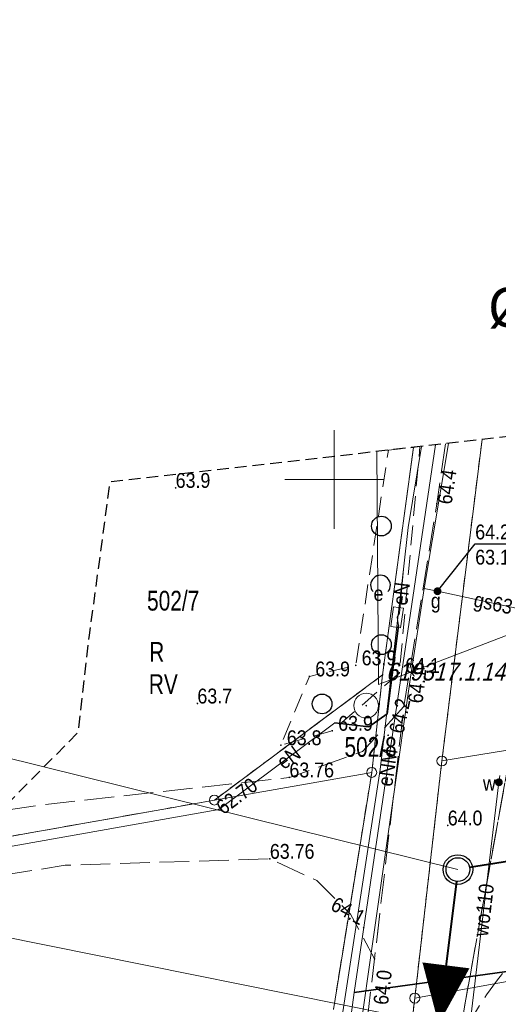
# Model space of a CAD drawing. Header units: metres. Extents: x 6473628 to 6474152, y 5887128 to 5887462.
# Tile 13 of 38: x 6473684 to 6473708, y 5887373 to 5887423. Entities that reach past the tile are written whole.
import ezdxf
from ezdxf.enums import TextEntityAlignment as Align

# ---------------------------------------------------------------- set-up
doc = ezdxf.new("R2010")
doc.units = ezdxf.units.M
doc.header["$MEASUREMENT"] = 0
for name, pattern in [('0.5_0.5', [1, 0.5, -0.5]), ('1.0_0.5', [1.5, 1, -0.5]), ('1.5_0.5', [2, 1.5, -0.5]), ('2', [0.9, 0.6, -0.3]), ('219-500', [0])]:
    doc.linetypes.add(name, pattern=pattern)
doc.layers.get('0').update_dxf_attribs({"color": 2, "linetype": 'CONTINUOUS', "lineweight": 5})
for name, color, linetype in [('121-Punkt osnowy szczegółowej', 7, 'CONTINUOUS'), ('121-Punkt osnowy szczegółowej-Atr103', 7, 'CONTINUOUS'), ('202-punkt graniczny', 7, 'CONTINUOUS'), ('203-punkt graniczny', 7, 'CONTINUOUS'), ('209-oznaczenie konturu klasyfikacyjnego', 7, 'CONTINUOUS'), ('210-oznaczenie konturu użytku gruntowego', 7, 'CONTINUOUS'), ('211-numer działki ewidencyjnej', 7, 'CONTINUOUS'), ('217-kontur klasyfikacyjny', 7, 'CONTINUOUS'), ('218-kontur użytku gruntowego', 7, 'CONTINUOUS'), ('219-działka ewidencyjna', 7, 'CONTINUOUS'), ('jezdnia', 7, 'CONTINUOUS'), ('obudowa ochronna przewodu', 7, 'CONTINUOUS'), ('pikieta naturalna', 7, 'CONTINUOUS'), ('pikieta naturalna-Atr2', 7, 'CONTINUOUS'), ('pikieta sztuczna', 7, 'CONTINUOUS'), ('pikieta sztuczna-Atr2', 7, 'CONTINUOUS'), ('przewód elektroenergetyczny podziemny', 7, 'CONTINUOUS'), ('przewód elektroenergetyczny podziemny-Atr1', 7, 'CONTINUOUS'), ('przewód gazowy', 7, 'CONTINUOUS'), ('przewód gazowy-Atr1', 7, 'CONTINUOUS'), ('przewód wodociągowy', 7, 'CONTINUOUS'), ('przewód wodociągowy-Atr1', 7, 'CONTINUOUS'), ('rzedna', 7, 'CONTINUOUS'), ('rzedna-Atr2', 7, 'CONTINUOUS'), ('rzedna-Atr3', 7, 'CONTINUOUS'), ('SJ_27_Wymiary', 7, 'CONTINUOUS'), ('SJ_5_Węzły_1', 7, 'CONTINUOUS'), ('szafa elektroenergetyczna lub kontener', 7, 'CONTINUOUS'), ('szafa elektroenergetyczna lub kontener-Atr17', 7, 'CONTINUOUS'), ('Wstawianie ramki sekcyjnej z opisem', 7, 'CONTINUOUS'), ('zadrzewienie  zakrzewienie', 7, 'CONTINUOUS'), ('Zakres', 7, 'CONTINUOUS'), ('zasuwa lub zawór', 7, 'CONTINUOUS'), ('zasuwa lub zawór-Atr17', 7, 'CONTINUOUS')]:
    doc.layers.add(name, color=color, linetype=linetype)
for name, color, linetype, lineweight in [('SJ_26_Teksty', 7, 'CONTINUOUS', 20), ('SJ_28_Linie_odn', 7, 'CONTINUOUS', 20), ('SJ_8_KS_GRAWITA_1', 34, 'CONTINUOUS', 40)]:
    doc.layers.add(name, color=color, linetype=linetype, lineweight=lineweight)
doc.styles.add('OPISOWY', font='GOTHIC.TTF')
doc.styles.get("Standard").update_dxf_attribs({"font": 'Working1250', "width": 0.75})

# ---------------------------------------------------------------- blocks, each defined once
blk = doc.blocks.new('203')
at = {"linetype": 'Continuous', "lineweight": 0}
h = blk.add_hatch(color=0, dxfattribs=at)
edge = h.paths.add_edge_path()
edge.add_arc((0, 0), 0.045, 0, 360)
blk = doc.blocks.new('202')
at = {"color": 0, "linetype": 'Continuous', "lineweight": 0}
blk.add_circle((0, 0), 0.25, dxfattribs=at)
blk = doc.blocks.new('PW01')
at = {"linetype": 'Continuous', "lineweight": 13}
h = blk.add_hatch(color=0, dxfattribs=at)
edge = h.paths.add_edge_path()
edge.add_arc((0, 0), 0.045, 0, 360)
blk = doc.blocks.new('OTZK1')
at = {"color": 0, "linetype": 'Continuous'}
blk.add_circle((0, 0), 0.5, dxfattribs=at)
blk = doc.blocks.new('OTZK2')
at = {"color": 0, "linetype": 'Continuous'}
blk.add_arc((0, 0), 0.5, 318.85, 221.162, dxfattribs=at)
blk = doc.blocks.new('US18')
at = {"color": 0, "linetype": 'Continuous', "lineweight": 13}
for p, q in [((-0.5, -0.25), (-0.5, 0.25)), ((-0.5, 0.25), (0.5, 0.25)), ((0.5, -0.25), (0.5, 0.25)), ((-0.5, -0.25), (0.5, -0.25))]:
    blk.add_line(p, q, dxfattribs=at)
blk = doc.blocks.new('US25')
at = {"linetype": 'Continuous', "lineweight": 0}
h = blk.add_hatch(color=0, dxfattribs=at)
edge = h.paths.add_edge_path()
edge.add_arc((0, 0), 0.2, 0, 360)
blk = doc.blocks.new('121')
at = {"linetype": 'Continuous', "lineweight": 13}
h = blk.add_hatch(color=0, dxfattribs=at)
edge = h.paths.add_edge_path()
edge.add_arc((0, 0), 0.045, 0, 360)
at = {"color": 0, "linetype": 'Continuous', "lineweight": 13}
blk.add_circle((0, 0), 0.625, dxfattribs=at)

msp = doc.modelspace()

# ---------------------------------------------------------------- linework, layer by layer
at = {"layer": '217-kontur klasyfikacyjny', "color": 3, "linetype": '1.5_0.5', "lineweight": 18, "flags": 128}
for points in [[(6473702.45, 5887390.12), (6473704.007, 5887401.628)], [(6473693.93, 5887383.78), (6473702.45, 5887390.12)], [(6473681.44, 5887381.562), (6473693.93, 5887383.78)]]:
    msp.add_lwpolyline(points, dxfattribs=at)
at = {"layer": '218-kontur użytku gruntowego', "color": 3, "linetype": '0.5_0.5', "lineweight": 18, "flags": 128}
for points in [[(6473704.007, 5887401.628), (6473702.45, 5887390.12)], [(6473702.45, 5887390.12), (6473704.007, 5887401.628)], [(6473707.487, 5887402.027), (6473705.45, 5887385.76)], [(6473705.45, 5887385.76), (6473707.487, 5887402.027)], [(6473702.45, 5887390.12), (6473693.93, 5887383.78)], [(6473693.93, 5887383.78), (6473702.45, 5887390.12)], [(6473702.45, 5887390.12), (6473701.9, 5887385.18)], [(6473701.9, 5887385.18), (6473702.45, 5887390.12)], [(6473705.45, 5887385.76), (6473704.08, 5887373.76)], [(6473704.08, 5887373.76), (6473705.45, 5887385.76)], [(6473701.9, 5887385.18), (6473699.96, 5887373.19)], [(6473699.96, 5887373.19), (6473701.9, 5887385.18)], [(6473693.93, 5887383.78), (6473681.44, 5887381.562)], [(6473681.44, 5887381.562), (6473693.93, 5887383.78)], [(6473704.08, 5887373.76), (6473701.43, 5887351.82)], [(6473701.43, 5887351.82), (6473704.08, 5887373.76)]]:
    msp.add_lwpolyline(points, dxfattribs=at)
at = {"layer": '219-działka ewidencyjna', "color": 7, "linetype": '219-500', "lineweight": 18, "flags": 128}
for points in [[(6473702.45, 5887390.12), (6473704.007, 5887401.628)], [(6473707.487, 5887402.027), (6473705.45, 5887385.76)], [(6473693.93, 5887383.78), (6473702.45, 5887390.12)], [(6473701.9, 5887385.18), (6473702.45, 5887390.12)], [(6473717.82, 5887387.77), (6473705.45, 5887385.76)], [(6473705.45, 5887385.76), (6473704.08, 5887373.76)], [(6473701.9, 5887385.18), (6473693.93, 5887383.78)], [(6473699.96, 5887373.19), (6473701.9, 5887385.18)], [(6473681.44, 5887381.562), (6473693.93, 5887383.78)], [(6473704.08, 5887373.76), (6473714.07, 5887375.57)], [(6473701.43, 5887351.82), (6473704.08, 5887373.76)]]:
    msp.add_lwpolyline(points, dxfattribs=at)
at = {"layer": 'jezdnia', "color": 7, "linetype": '1.5_0.5', "lineweight": 18, "flags": 128}
for points in [[(6473946.41, 5887443.43), (6473948.88, 5887441.07), (6473950.32, 5887438.49), (6473950.84, 5887435.37), (6473950.38, 5887432.11), (6473949.37, 5887429.15), (6473947.98, 5887426.49), (6473946.11, 5887424.13), (6473943.84, 5887422.37), (6473940.76, 5887420.96), (6473916.82, 5887417.41), (6473895.04, 5887414.43), (6473867, 5887409.72), (6473833.05, 5887403.88), (6473805.95, 5887400.1), (6473787.34, 5887397.69), (6473759.2, 5887392.55), (6473739.04, 5887389.64), (6473723, 5887386.38), (6473713.25, 5887385.69), (6473709.65, 5887390.23), (6473706.27, 5887371.52), (6473706.82, 5887372.47), (6473707.25, 5887373.21), (6473707.72, 5887373.93), (6473708.22, 5887374.62), (6473708.75, 5887375.29), (6473709.16, 5887375.76), (6473709.32, 5887375.94), (6473709.92, 5887376.55), (6473710.55, 5887377.14), (6473711.2, 5887377.69), (6473711.88, 5887378.21), (6473712.58, 5887378.7), (6473713.31, 5887379.15), (6473714.06, 5887379.57), (6473724.74, 5887381.88), (6473740.03, 5887385.36), (6473759.56, 5887388.43), (6473787.79, 5887393.03), (6473807.9, 5887395.58), (6473834.09, 5887400.02), (6473867.44, 5887405.76), (6473877.56, 5887406.9), (6473895.49, 5887410.16), (6473917.33, 5887413.45), (6473945.64, 5887418.6), (6473948.37, 5887421.24), (6473950.39, 5887424.29), (6473952.48, 5887427.88), (6473953.76, 5887431.21), (6473954.1, 5887434.77), (6473953.31, 5887438.8), (6473951.8, 5887441.96), (6473950.44, 5887443.886)], [(6473701.75, 5887307.93), (6473702.65, 5887318.66), (6473704.66, 5887318.69), (6473704.86, 5887323.42), (6473703.11, 5887325.07), (6473702.73, 5887337.25), (6473702.85, 5887342.91), (6473704.94, 5887360.45), (6473706.27, 5887371.52), (6473709.65, 5887390.23), (6473710.15, 5887398.15), (6473710.829, 5887402.409)], [(6473705.628, 5887401.814), (6473705.19, 5887398.78), (6473703.53, 5887388.52), (6473702.04, 5887375.75), (6473700.3, 5887360.92), (6473698.07, 5887343.62), (6473697.48, 5887337.2), (6473696.79, 5887324.84), (6473696.5, 5887318.02), (6473693.41, 5887315.22), (6473689.01, 5887313.7), (6473689.85, 5887308.34), (6473692.91, 5887308.83), (6473695.27, 5887308.38), (6473696.27, 5887308.7), (6473696.77, 5887308.02), (6473696.58, 5887306.42), (6473701.75, 5887307.93)], [(6473679.249, 5887379.348), (6473686.38, 5887380.48), (6473696.74, 5887380.81), (6473699.12, 5887379.71), (6473700.83, 5887378), (6473702.04, 5887375.75), (6473703.53, 5887388.52), (6473701.43, 5887386.24), (6473697.73, 5887384.93), (6473685.17, 5887383.53), (6473683.082, 5887383.221)]]:
    msp.add_lwpolyline(points, dxfattribs=at)
at = {"layer": 'obudowa ochronna przewodu', "color": 7, "linetype": 'Continuous', "lineweight": 35, "flags": 128}
for points in [[(6473700.03, 5887387.69), (6473701.76, 5887387.48), (6473702.68, 5887388.15), (6473703.26, 5887392.62)], [(6473701.01, 5887374.05), (6473713.54, 5887375.77)]]:
    msp.add_lwpolyline(points, dxfattribs=at)
at = {"layer": 'przewód elektroenergetyczny podziemny', "color": 1, "linetype": 'Continuous', "lineweight": 18, "flags": 128}
for points in [[(6473701.01, 5887374.05), (6473713.54, 5887375.77), (6473716.2, 5887379.28), (6473732.87, 5887381.82), (6473762.06, 5887386.28), (6473820.7, 5887396.46), (6473850.64, 5887401.25), (6473877.04, 5887405.47)], [(6473696.77, 5887332.23), (6473698.1, 5887353.98), (6473700.44, 5887373.06), (6473702.32, 5887385.33), (6473703.5, 5887395.46), (6473703.74, 5887397.57), (6473704.416, 5887401.675)], [(6473701.01, 5887374.05), (6473705.129, 5887401.757)], [(6473681.046, 5887381.163), (6473681.1, 5887381), (6473694.16, 5887383.31), (6473700.03, 5887387.69), (6473701.76, 5887387.48), (6473702.68, 5887388.15), (6473703.26, 5887392.62), (6473703.18, 5887393.03), (6473703.3, 5887393.24), (6473703.5, 5887395.46)], [(6473692.37, 5887232.09), (6473693.81, 5887257.87), (6473695.18, 5887289.67), (6473696.77, 5887332.23), (6473699.89, 5887365.8), (6473701.01, 5887374.05)]]:
    msp.add_lwpolyline(points, dxfattribs=at)
at = {"layer": 'przewód gazowy', "color": 40, "linetype": 'Continuous', "lineweight": 18, "flags": 128}
for points in [[(6473950.89, 5887422.97), (6473950.22, 5887422.85), (6473938.97, 5887420.99), (6473930.84, 5887419.66), (6473911.64, 5887416.52), (6473892.43, 5887413.42), (6473873.1, 5887410.23), (6473853.88, 5887407.15), (6473834.61, 5887404.06), (6473815.42, 5887401.1), (6473796.19, 5887398), (6473776.9, 5887394.88), (6473757.78, 5887391.6), (6473738.35, 5887388.34), (6473719.08, 5887385.49), (6473710.46, 5887393.23), (6473705.23, 5887394.35), (6473704.56, 5887394.49)], [(6473705.787, 5887401.832), (6473704.56, 5887394.49)], [(6473698.16, 5887306.12), (6473698.15, 5887308.87), (6473697.33, 5887309.99), (6473697.76, 5887322.83), (6473698.15, 5887337.49), (6473698.93, 5887352.76), (6473700.28, 5887363.03), (6473701.17, 5887371.18), (6473703.87, 5887390), (6473704.56, 5887394.49)]]:
    msp.add_lwpolyline(points, dxfattribs=at)
at = {"layer": 'przewód wodociągowy', "color": 5, "linetype": 'Continuous', "lineweight": 18, "flags": 128}
for points in [[(6473708.9, 5887392.18), (6473702.24, 5887389.63), (6473702.151, 5887401.416)], [(6473708.38, 5887385.02), (6473708.34, 5887384.68), (6473705.55, 5887361.32)]]:
    msp.add_lwpolyline(points, dxfattribs=at)
at = {"layer": 'rzedna-Atr2', "color": 7, "flags": 128}
msp.add_lwpolyline([(6473705.23, 5887394.35), (6473707.14, 5887396.74), (6473709.709, 5887396.74)], dxfattribs=at)
at = {"layer": 'SJ_26_Teksty'}
msp.add_line((6473705.288, 5887372.441), (6473671.714, 5887379.187), dxfattribs=at)
at = {"layer": 'SJ_28_Linie_odn'}
msp.add_lwpolyline([(6473706.262, 5887380.267), (6473676.704, 5887387.582), (6473672.924, 5887387.582)], dxfattribs=at)
at = {"layer": 'SJ_5_Węzły_1'}
for radius in [0.75, 0.6]:
    msp.add_circle((6473706.262, 5887380.267), radius, dxfattribs=at)
at = {"layer": 'SJ_8_KS_GRAWITA_1'}
for p, q in [((6473725.558, 5887383.4), (6473706.854, 5887380.363)), ((6473706.188, 5887379.672), (6473704.341, 5887364.826))]:
    msp.add_line(p, q, dxfattribs=at)
msp.add_lwpolyline([(6473705.288, 5887372.441, 0, 2.4, 0), (6473705.659, 5887375.418, 0, 2.4, 0)], format="xyseb", dxfattribs=at)
at = {"layer": 'Wstawianie ramki sekcyjnej z opisem', "color": 7, "linetype": 'Continuous', "lineweight": 13, "flags": 128}
for points in [[(6473700, 5887397.5), (6473700, 5887402.5)], [(6473697.5, 5887400), (6473702.5, 5887400)]]:
    msp.add_lwpolyline(points, dxfattribs=at)
at = {"layer": 'zadrzewienie  zakrzewienie', "color": 7, "linetype": '1.0_0.5', "lineweight": 18, "flags": 128}
msp.add_lwpolyline([(6473703.3, 5887390.22), (6473699.9, 5887387.29), (6473697.3, 5887386.56), (6473698.74, 5887390.04), (6473701.09, 5887390.6), (6473702.74, 5887401.48), (6473704.34, 5887401.67)], close=True, dxfattribs=at)
at = {"layer": 'Zakres', "color": 5, "linetype": '2', "lineweight": 25, "flags": 128}
msp.add_lwpolyline([(6473676.81, 5887213.41), (6473667.74, 5887202.78), (6473659.01, 5887210.45), (6473646.22, 5887197.22), (6473711.04, 5887142.9), (6473724.09, 5887158.77), (6473713.27, 5887167.89), (6473715.19, 5887174.47), (6473715.74, 5887184.78), (6473715.02, 5887190.22), (6473713.69, 5887194.31), (6473713.69, 5887194.33), (6473711.51, 5887200.99), (6473711.05, 5887203.97), (6473710.6, 5887215.32), (6473712.4, 5887257.5), (6473712.5, 5887259.36), (6473715.25, 5887262.64), (6473716.97, 5887268.72), (6473717.54, 5887277.85), (6473718.7, 5887278.96), (6473734.03, 5887282.03), (6473761.49, 5887287.53), (6473786, 5887292.44), (6473816.32, 5887298.52), (6473820.72, 5887299.06), (6473856.75, 5887303.47), (6473865.02, 5887304.48), (6473879.04, 5887305.39), (6473905.86, 5887307.1), (6473929.16, 5887308.6), (6473952.76, 5887310.13), (6474012.11, 5887313.94), (6474012.19, 5887313.95), (6474034, 5887315.47), (6474034.15, 5887315.48), (6474067.2, 5887318.1), (6474070.83, 5887312.27), (6474109.78, 5887315.84), (6474119.74, 5887323.71), (6474125.77, 5887325.76), (6474130.41, 5887330.13), (6474132.82, 5887336.03), (6474132.55, 5887342.4), (6474129.75, 5887353.12), (6474127.58, 5887357.86), (6474123.91, 5887361.57), (6474119.19, 5887363.8), (6474113.99, 5887364.28), (6474112.58, 5887364.16), (6474098.55, 5887363.03), (6474089.61, 5887362.31), (6474048.91, 5887359.22), (6474048.87, 5887359.21), (6474015.96, 5887356.62), (6474003.54, 5887355.64), (6473983.11, 5887354.1), (6473951.21, 5887351.69), (6473913.79, 5887348.86), (6473912.21, 5887362.74), (6473912.21, 5887362.79), (6473909.47, 5887386.25), (6473908.51, 5887394.39), (6473921.49, 5887396.5), (6473947.61, 5887400.73), (6473971.66, 5887401.95), (6473989.34, 5887403.75), (6473994.99, 5887406.17), (6473999.9, 5887409.71), (6474003.01, 5887414.9), (6474003.81, 5887420.89), (6474002.18, 5887426.72), (6473998.38, 5887431.43), (6473993.03, 5887434.25), (6473960.42, 5887443.72), (6473954.98, 5887444.27), (6473941.62, 5887443.14), (6473941.16, 5887443.09), (6473938.74, 5887442.81), (6473932.71, 5887440.75), (6473928.97, 5887437.22), (6473827.76, 5887420.81), (6473827.74, 5887420.8), (6473818.01, 5887419.22), (6473821.59, 5887430.98), (6473827.8, 5887454.06), (6473804.74, 5887461.63), (6473793.55, 5887426.22), (6473796.12, 5887415.68), (6473722.82, 5887403.78), (6473688.63, 5887399.87), (6473687.59, 5887392.13), (6473687.54, 5887391.78), (6473687.03, 5887387.21), (6473674.53, 5887374.58), (6473675.94, 5887343.54), (6473681.38, 5887331.77), (6473680.33, 5887310.02), (6473679.31, 5887290.85), (6473677.82, 5887267.61), (6473677.79, 5887266.94), (6473677.55, 5887254.53), (6473677.46, 5887250.52), (6473677.46, 5887250.48), (6473677.12, 5887232.81), (6473677.12, 5887232.77), (6473676.91, 5887220.36), (6473676.91, 5887220.34), (6473676.81, 5887213.91)], close=True, dxfattribs=at)

# ---------------------------------------------------------------- block references
at = {"layer": '121-Punkt osnowy szczegółowej', "color": 7, "linetype": 'Continuous', "lineweight": 18}
msp.add_blockref('121', (6473701.62, 5887388.56), dxfattribs=at)
at = {"layer": '202-punkt graniczny', "color": 7, "linetype": 'Continuous', "lineweight": 18}
for p in [(6473705.45, 5887385.76), (6473701.9, 5887385.18), (6473693.93, 5887383.78), (6473704.08, 5887373.76)]:
    msp.add_blockref('202', p, dxfattribs=at)
at = {"layer": '203-punkt graniczny', "color": 7, "linetype": 'Continuous', "lineweight": 18}
msp.add_blockref('203', (6473702.45, 5887390.12), dxfattribs=at)
at = {"layer": 'pikieta naturalna', "color": 7, "linetype": 'Continuous', "lineweight": 13}
for p in [(6473691.97, 5887399.58), (6473705.19, 5887398.78), (6473701.09, 5887390.6), (6473703.3, 5887390.22), (6473698.74, 5887390.04), (6473693.07, 5887388.67), (6473703.53, 5887388.52), (6473703.53, 5887388.52), (6473699.9, 5887387.29), (6473702.73, 5887387.06), (6473697.3, 5887386.56), (6473705.75, 5887382.5), (6473701.49, 5887377.33), (6473702.04, 5887375.75), (6473702.04, 5887375.75)]:
    msp.add_blockref('PW01', p, dxfattribs=at)
at = {"layer": 'pikieta sztuczna', "color": 7, "linetype": 'Continuous', "lineweight": 13}
for p in [(6473697.73, 5887384.93), (6473696.74, 5887380.81)]:
    msp.add_blockref('PW01', p, dxfattribs=at)
at = {"layer": 'rzedna', "color": 7, "linetype": 'Continuous', "lineweight": 18}
for p in [(6473705.23, 5887394.35), (6473694.16, 5887383.31)]:
    msp.add_blockref('PW01', p, dxfattribs=at)
at = {"layer": 'szafa elektroenergetyczna lub kontener', "color": 1, "linetype": 'Continuous', "lineweight": 18, "rotation": 81.595}
msp.add_blockref('US18', (6473703.18, 5887393.03), dxfattribs=at)
at = {"layer": 'zadrzewienie  zakrzewienie', "color": 7, "linetype": 'Continuous', "lineweight": 18}
for name, p in [('OTZK1', (6473702.386, 5887397.646)), ('OTZK2', (6473702.344, 5887394.657)), ('OTZK1', (6473702.386, 5887391.646)), ('OTZK1', (6473699.386, 5887388.646))]:
    msp.add_blockref(name, p, dxfattribs=at)
at = {"layer": 'zasuwa lub zawór', "color": 40, "linetype": 'Continuous', "lineweight": 18}
msp.add_blockref('US25', (6473705.23, 5887394.35), dxfattribs=at)
at = {"layer": 'zasuwa lub zawór', "color": 5, "linetype": 'Continuous', "lineweight": 18}
msp.add_blockref('US25', (6473708.34, 5887384.68), dxfattribs=at)

# ---------------------------------------------------------------- texts
at = {"layer": '121-Punkt osnowy szczegółowej-Atr103', "color": 7, "oblique": 15, "width": 0.9}
msp.add_text('619317.1.1408', height=0.9, dxfattribs=at).set_placement((6473702.62, 5887389.56), align=Align.BOTTOM_LEFT)
at = {"layer": '209-oznaczenie konturu klasyfikacyjnego', "color": 3, "linetype": 'Continuous', "lineweight": 18, "width": 0.79}
msp.add_text('RV', height=1, dxfattribs=at).set_placement((6473690.61, 5887389.15))
at = {"layer": '210-oznaczenie konturu użytku gruntowego', "color": 3, "linetype": 'Continuous', "lineweight": 18, "width": 0.79}
msp.add_text('R', height=1, dxfattribs=at).set_placement((6473690.63, 5887390.78))
at = {"layer": '211-numer działki ewidencyjnej', "color": 7, "linetype": 'Continuous', "lineweight": 18, "width": 0.79}
for s, p in [('502/7', (6473690.52, 5887393.37)), ('502/8', (6473700.52, 5887385.97))]:
    msp.add_text(s, height=1, dxfattribs=at).set_placement(p)
at = {"layer": 'pikieta naturalna-Atr2', "color": 7, "width": 0.9}
for s, p in [('63.9', (6473691.97, 5887399.58)), ('63.9', (6473701.39, 5887390.6)), ('63.9', (6473699.04, 5887390.04)), ('64.1', (6473703.6, 5887390.22)), ('63.7', (6473693.07, 5887388.67)), ('63.9', (6473700.2, 5887387.29)), ('63.8', (6473697.6, 5887386.56)), ('64.0', (6473705.75, 5887382.5))]:
    msp.add_text(s, height=0.75, dxfattribs=at).set_placement(p)
for s, rotation, p in [('64.4', 81.676, (6473705.2, 5887398.82)), ('64.2', 78.146, (6473702.77, 5887387.26))]:
    msp.add_text(s, height=0.75, rotation=rotation, dxfattribs=at).set_placement(p, align=Align.TOP_LEFT)
for s, rotation, p in [('64.1', 83.345, (6473704.47, 5887388.65)), ('64.1', 83.345, (6473704.47, 5887388.65)), ('64.1', 331.732, (6473699.76, 5887378.26)), ('64.0', 83.308, (6473702.72, 5887373.39)), ('64.0', 83.308, (6473702.72, 5887373.39))]:
    msp.add_text(s, height=0.75, rotation=rotation, dxfattribs=at).set_placement(p)
at = {"layer": 'pikieta sztuczna-Atr2', "color": 7, "width": 0.9}
for p in [(6473697.73, 5887384.93), (6473696.74, 5887380.81)]:
    msp.add_text('63.76', height=0.75, dxfattribs=at).set_placement(p)
at = {"layer": 'przewód elektroenergetyczny podziemny-Atr1', "color": 1, "width": 0.9}
for rotation, p in [(82.769, (6473703.39, 5887394.22)), (36.726, (6473697.69, 5887385.94))]:
    msp.add_text('eN', height=0.75, rotation=rotation, dxfattribs=at).set_placement(p, align=Align.MIDDLE_CENTER)
msp.add_text('eNM', height=0.75, rotation=81.544, dxfattribs=at).set_placement((6473702.56, 5887384.49), align=Align.MIDDLE_LEFT)
at = {"layer": 'przewód gazowy-Atr1', "color": 40, "width": 0.9}
msp.add_text('gs63', height=0.75, rotation=347.913, dxfattribs=at).set_placement((6473707.1, 5887393.95), align=Align.MIDDLE_LEFT)
at = {"layer": 'przewód wodociągowy-Atr1', "color": 5, "width": 0.9}
msp.add_text('wo110', height=0.75, rotation=83.189, dxfattribs=at).set_placement((6473707.41, 5887376.9), align=Align.MIDDLE_LEFT)
at = {"layer": 'rzedna-Atr2', "color": 7, "width": 0.9}
msp.add_text('64.24', height=0.75, dxfattribs=at).set_placement((6473707.14, 5887396.748), align=Align.BOTTOM_LEFT)
msp.add_text('62.70', height=0.75, rotation=36.726, dxfattribs=at).set_placement((6473694.16, 5887383.31), align=Align.MIDDLE_LEFT)
at = {"layer": 'rzedna-Atr3', "color": 7, "width": 0.9}
msp.add_text('63.15', height=0.75, dxfattribs=at).set_placement((6473707.14, 5887395.473), align=Align.BOTTOM_LEFT)
at = {"layer": 'SJ_27_Wymiary', "style": 'OPISOWY'}
msp.add_text('%%C200', height=2, dxfattribs=at).set_placement((6473714.363, 5887407.715), align=Align.RIGHT)
at = {"layer": 'szafa elektroenergetyczna lub kontener-Atr17', "color": 1, "width": 0.9}
msp.add_text('e', height=0.75, dxfattribs=at).set_placement((6473701.99, 5887393.86))
at = {"layer": 'zasuwa lub zawór-Atr17', "color": 40, "width": 0.9}
msp.add_text('g', height=0.75, dxfattribs=at).set_placement((6473704.89, 5887393.49))
at = {"layer": 'zasuwa lub zawór-Atr17', "color": 5, "width": 0.9}
msp.add_text('w', height=0.75, dxfattribs=at).set_placement((6473707.53, 5887384.26))

doc.saveas('drawing.dxf')
